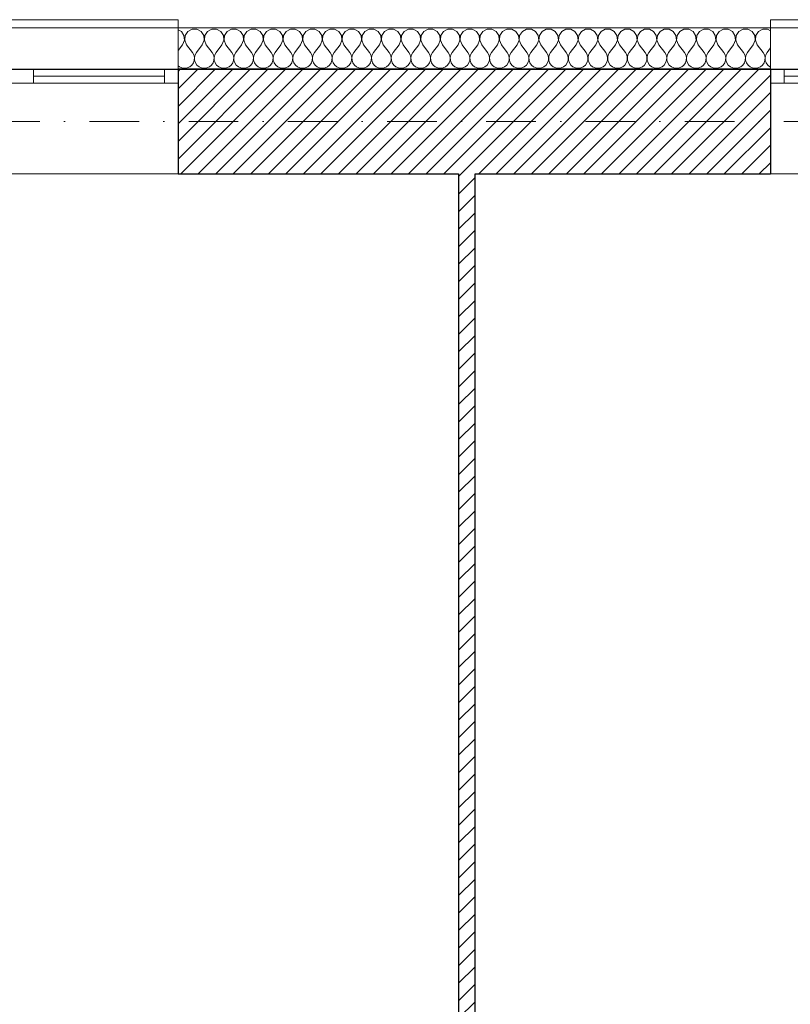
# Model space of a CAD drawing. Header units: millimetres. Extents: x -140780 to 266886, y -104422 to 233759.
# Tile 40 of 104: x 198902 to 201699, y 118132 to 121706. Entities that reach past the tile are written whole.
import ezdxf

# ---------------------------------------------------------------- set-up
doc = ezdxf.new("R2010")
doc.units = ezdxf.units.MM
doc.header["$MEASUREMENT"] = 0
doc.linetypes.add('Kropki i Kreski', pattern=[360, 180, -90, 0, -90])
for name, color, linetype in [('Konstrukcja - Siatki mod', 7, 'Continuous'), ('KR_INW', 7, 'Continuous'), ('NAPIS_SODON', 7, 'Continuous')]:
    doc.layers.add(name, color=color, linetype=linetype)
doc.layers.add('Konstrukcja - Siatki mod_Nr_pióra__48', color=7, linetype='Continuous', lineweight=15, true_color=0xa80f02)
doc.layers.add('KR_INW_Nr_pióra__102', color=7, linetype='Continuous', lineweight=5, true_color=0xcccccc)
for name, color, linetype, lineweight in [('KR_INW_Nr_pióra__101', 252, 'Continuous', 5), ('KR_INW_Nr_pióra__27', 7, 'Continuous', 25), ('KR_INW_Nr_pióra__47', 7, 'Continuous', 15), ('NAPIS_SODON_Nr_pióra__1', 7, 'Continuous', 13), ('Okna ArchiCADa_Nr_pióra__1', 7, 'Continuous', 13)]:
    doc.layers.add(name, color=color, linetype=linetype, lineweight=lineweight)
pattern_1 = [(45, (0, 0), (-31.819804, 31.819804), [])]

# ---------------------------------------------------------------- blocks, each defined once
blk = doc.blocks.new('Strop_1', base_point=(179225, 121523.3))
at = {"layer": 'NAPIS_SODON_Nr_pióra__1', "linetype": 'Continuous', "flags": 128}
blk.add_lwpolyline([(179225, 121523.3), (179225.9, 107003.8), (250898.3, 107008.3), (250897.4, 121527.8)], close=True, dxfattribs=at)
blk = doc.blocks.new('*X108')
at = {"layer": 'KR_INW_Nr_pióra__102', "linetype": 'Continuous'}
for p, q in [((199488.3, 121662.7), (199476.6, 121669)), ((199497.9, 121648.2), (199488.3, 121662.7)), ((199499.6, 121630.9), (199497.9, 121648.2)), ((199502.1, 121648.2), (199500.4, 121630.9)), ((199511.7, 121662.7), (199502.1, 121648.2)), ((199527, 121670.9), (199511.7, 121662.7)), ((199544.4, 121670.9), (199527, 121670.9)), ((199559.7, 121662.7), (199544.4, 121670.9)), ((199569.4, 121648.2), (199559.7, 121662.7)), ((199571, 121630.9), (199569.4, 121648.2)), ((199573.5, 121648.2), (199571.8, 121630.9)), ((199583.1, 121662.7), (199573.5, 121648.2)), ((199598.4, 121670.9), (199583.1, 121662.7)), ((199615.8, 121670.9), (199598.4, 121670.9)), ((199631.2, 121662.7), (199615.8, 121670.9)), ((199640.8, 121648.2), (199631.2, 121662.7)), ((199642.4, 121630.9), (199640.8, 121648.2)), ((199644.9, 121648.2), (199643.3, 121630.9)), ((199654.5, 121662.7), (199644.9, 121648.2)), ((199669.9, 121670.9), (199654.5, 121662.7)), ((199687.3, 121670.9), (199669.9, 121670.9)), ((199702.6, 121662.7), (199687.3, 121670.9)), ((199712.2, 121648.2), (199702.6, 121662.7)), ((199713.9, 121630.9), (199712.2, 121648.2)), ((199716.3, 121648.2), (199714.7, 121630.9)), ((199726, 121662.7), (199716.3, 121648.2)), ((199741.3, 121670.9), (199726, 121662.7)), ((199758.7, 121670.9), (199741.3, 121670.9)), ((199774, 121662.7), (199758.7, 121670.9)), ((199783.7, 121648.2), (199774, 121662.7)), ((199785.3, 121630.9), (199783.7, 121648.2)), ((199787.8, 121648.2), (199786.1, 121630.9)), ((199797.4, 121662.7), (199787.8, 121648.2)), ((199812.7, 121670.9), (199797.4, 121662.7)), ((199830.1, 121670.9), (199812.7, 121670.9)), ((199845.5, 121662.7), (199830.1, 121670.9)), ((199855.1, 121648.2), (199845.5, 121662.7)), ((199856.7, 121630.9), (199855.1, 121648.2)), ((199859.2, 121648.2), (199857.6, 121630.9)), ((199868.8, 121662.7), (199859.2, 121648.2)), ((199884.2, 121670.9), (199868.8, 121662.7)), ((199901.6, 121670.9), (199884.2, 121670.9)), ((199916.9, 121662.7), (199901.6, 121670.9)), ((199926.5, 121648.2), (199916.9, 121662.7)), ((199928.2, 121630.9), (199926.5, 121648.2)), ((199930.6, 121648.2), (199929, 121630.9)), ((199940.3, 121662.7), (199930.6, 121648.2)), ((199955.6, 121670.9), (199940.3, 121662.7)), ((199973, 121670.9), (199955.6, 121670.9)), ((199988.3, 121662.7), (199973, 121670.9)), ((199997.9, 121648.2), (199988.3, 121662.7)), ((199999.6, 121630.9), (199997.9, 121648.2)), ((200002.1, 121648.2), (200000.4, 121630.9)), ((200011.7, 121662.7), (200002.1, 121648.2)), ((200027, 121670.9), (200011.7, 121662.7)), ((200044.4, 121670.9), (200027, 121670.9)), ((200059.7, 121662.7), (200044.4, 121670.9)), ((200069.4, 121648.2), (200059.7, 121662.7)), ((200071, 121630.9), (200069.4, 121648.2)), ((200073.5, 121648.2), (200071.8, 121630.9)), ((200083.1, 121662.7), (200073.5, 121648.2)), ((200098.4, 121670.9), (200083.1, 121662.7)), ((200115.8, 121670.9), (200098.4, 121670.9)), ((200131.2, 121662.7), (200115.8, 121670.9)), ((200140.8, 121648.2), (200131.2, 121662.7)), ((200142.4, 121630.9), (200140.8, 121648.2)), ((200144.9, 121648.2), (200143.3, 121630.9)), ((200154.5, 121662.7), (200144.9, 121648.2)), ((200169.9, 121670.9), (200154.5, 121662.7)), ((200187.3, 121670.9), (200169.9, 121670.9)), ((200202.6, 121662.7), (200187.3, 121670.9)), ((200212.2, 121648.2), (200202.6, 121662.7)), ((200213.9, 121630.9), (200212.2, 121648.2)), ((200216.3, 121648.2), (200214.7, 121630.9)), ((200226, 121662.7), (200216.3, 121648.2)), ((200241.3, 121670.9), (200226, 121662.7)), ((200258.7, 121670.9), (200241.3, 121670.9)), ((200274, 121662.7), (200258.7, 121670.9)), ((200283.7, 121648.2), (200274, 121662.7)), ((200285.3, 121630.9), (200283.7, 121648.2)), ((200287.8, 121648.2), (200286.1, 121630.9)), ((200297.4, 121662.7), (200287.8, 121648.2)), ((200312.7, 121670.9), (200297.4, 121662.7)), ((200330.1, 121670.9), (200312.7, 121670.9)), ((200345.5, 121662.7), (200330.1, 121670.9)), ((200355.1, 121648.2), (200345.5, 121662.7)), ((200356.7, 121630.9), (200355.1, 121648.2)), ((200359.2, 121648.2), (200357.6, 121630.9)), ((200368.8, 121662.7), (200359.2, 121648.2)), ((200384.2, 121670.9), (200368.8, 121662.7)), ((200401.6, 121670.9), (200384.2, 121670.9)), ((200416.9, 121662.7), (200401.6, 121670.9)), ((200426.5, 121648.2), (200416.9, 121662.7)), ((200428.2, 121630.9), (200426.5, 121648.2)), ((200430.6, 121648.2), (200429, 121630.9)), ((200440.3, 121662.7), (200430.6, 121648.2)), ((200455.6, 121670.9), (200440.3, 121662.7)), ((200473, 121670.9), (200455.6, 121670.9)), ((200488.3, 121662.7), (200473, 121670.9)), ((200497.9, 121648.2), (200488.3, 121662.7)), ((200499.6, 121630.9), (200497.9, 121648.2)), ((200502.1, 121648.2), (200500.4, 121630.9)), ((200511.7, 121662.7), (200502.1, 121648.2)), ((200527, 121670.9), (200511.7, 121662.7)), ((200544.4, 121670.9), (200527, 121670.9)), ((200559.7, 121662.7), (200544.4, 121670.9)), ((200569.4, 121648.2), (200559.7, 121662.7)), ((200571, 121630.9), (200569.4, 121648.2)), ((200573.5, 121648.2), (200571.8, 121630.9)), ((200583.1, 121662.7), (200573.5, 121648.2)), ((200598.4, 121670.9), (200583.1, 121662.7)), ((200615.8, 121670.9), (200598.4, 121670.9)), ((200631.2, 121662.7), (200615.8, 121670.9)), ((200640.8, 121648.2), (200631.2, 121662.7)), ((200642.4, 121630.9), (200640.8, 121648.2)), ((200644.9, 121648.2), (200643.3, 121630.9)), ((200654.5, 121662.7), (200644.9, 121648.2)), ((200669.9, 121670.9), (200654.5, 121662.7)), ((200687.3, 121670.9), (200669.9, 121670.9)), ((200702.6, 121662.7), (200687.3, 121670.9)), ((200712.2, 121648.2), (200702.6, 121662.7)), ((200713.9, 121630.9), (200712.2, 121648.2)), ((200716.3, 121648.2), (200714.7, 121630.9)), ((200726, 121662.7), (200716.3, 121648.2)), ((200741.3, 121670.9), (200726, 121662.7)), ((200758.7, 121670.9), (200741.3, 121670.9)), ((200774, 121662.7), (200758.7, 121670.9)), ((200783.7, 121648.2), (200774, 121662.7)), ((200785.3, 121630.9), (200783.7, 121648.2)), ((200787.8, 121648.2), (200786.1, 121630.9)), ((200797.4, 121662.7), (200787.8, 121648.2)), ((200812.7, 121670.9), (200797.4, 121662.7)), ((200830.1, 121670.9), (200812.7, 121670.9)), ((200845.5, 121662.7), (200830.1, 121670.9)), ((200855.1, 121648.2), (200845.5, 121662.7)), ((200856.7, 121630.9), (200855.1, 121648.2)), ((200859.2, 121648.2), (200857.6, 121630.9)), ((200868.8, 121662.7), (200859.2, 121648.2)), ((200884.2, 121670.9), (200868.8, 121662.7)), ((200901.6, 121670.9), (200884.2, 121670.9)), ((200916.9, 121662.7), (200901.6, 121670.9)), ((200926.5, 121648.2), (200916.9, 121662.7)), ((200928.2, 121630.9), (200926.5, 121648.2)), ((200930.6, 121648.2), (200929, 121630.9)), ((200940.3, 121662.7), (200930.6, 121648.2)), ((200955.6, 121670.9), (200940.3, 121662.7)), ((200973, 121670.9), (200955.6, 121670.9)), ((200988.3, 121662.7), (200973, 121670.9)), ((200997.9, 121648.2), (200988.3, 121662.7)), ((200999.6, 121630.9), (200997.9, 121648.2)), ((201002.1, 121648.2), (201000.4, 121630.9)), ((201011.7, 121662.7), (201002.1, 121648.2)), ((201027, 121670.9), (201011.7, 121662.7)), ((201044.4, 121670.9), (201027, 121670.9)), ((201059.7, 121662.7), (201044.4, 121670.9)), ((201069.4, 121648.2), (201059.7, 121662.7)), ((201071, 121630.9), (201069.4, 121648.2)), ((201073.5, 121648.2), (201071.8, 121630.9)), ((201083.1, 121662.7), (201073.5, 121648.2)), ((201098.4, 121670.9), (201083.1, 121662.7)), ((201115.8, 121670.9), (201098.4, 121670.9)), ((201131.2, 121662.7), (201115.8, 121670.9)), ((201140.8, 121648.2), (201131.2, 121662.7)), ((201142.4, 121630.9), (201140.8, 121648.2)), ((201144.9, 121648.2), (201143.3, 121630.9)), ((201154.5, 121662.7), (201144.9, 121648.2)), ((201169.9, 121670.9), (201154.5, 121662.7)), ((201187.3, 121670.9), (201169.9, 121670.9)), ((201202.6, 121662.7), (201187.3, 121670.9)), ((201212.2, 121648.2), (201202.6, 121662.7)), ((201213.9, 121630.9), (201212.2, 121648.2)), ((201216.3, 121648.2), (201214.7, 121630.9)), ((201226, 121662.7), (201216.3, 121648.2)), ((201241.3, 121670.9), (201226, 121662.7)), ((201258.7, 121670.9), (201241.3, 121670.9)), ((201274, 121662.7), (201258.7, 121670.9)), ((201283.7, 121648.2), (201274, 121662.7)), ((201285.3, 121630.9), (201283.7, 121648.2)), ((201287.8, 121648.2), (201286.1, 121630.9)), ((201297.4, 121662.7), (201287.8, 121648.2)), ((201312.7, 121670.9), (201297.4, 121662.7)), ((201330.1, 121670.9), (201312.7, 121670.9)), ((201345.5, 121662.7), (201330.1, 121670.9)), ((201355.1, 121648.2), (201345.5, 121662.7)), ((201356.7, 121630.9), (201355.1, 121648.2)), ((201359.2, 121648.2), (201357.6, 121630.9)), ((201368.8, 121662.7), (201359.2, 121648.2)), ((201384.2, 121670.9), (201368.8, 121662.7)), ((201401.6, 121670.9), (201384.2, 121670.9)), ((201416.9, 121662.7), (201401.6, 121670.9)), ((201426.5, 121648.2), (201416.9, 121662.7)), ((201428.2, 121630.9), (201426.5, 121648.2)), ((201430.6, 121648.2), (201429, 121630.9)), ((201440.3, 121662.7), (201430.6, 121648.2)), ((201455.6, 121670.9), (201440.3, 121662.7)), ((201473, 121670.9), (201455.6, 121670.9)), ((201488.3, 121662.7), (201473, 121670.9)), ((201497.9, 121648.2), (201488.3, 121662.7)), ((201499.6, 121630.9), (201497.9, 121648.2)), ((201502.1, 121648.2), (201500.4, 121630.9)), ((201511.7, 121662.7), (201502.1, 121648.2)), ((201527, 121670.9), (201511.7, 121662.7)), ((201544.4, 121670.9), (201527, 121670.9)), ((201559.7, 121662.7), (201544.4, 121670.9)), ((201569.4, 121648.2), (201559.7, 121662.7)), ((201571, 121630.9), (201569.4, 121648.2)), ((201573.5, 121648.2), (201571.8, 121630.9)), ((201583.1, 121662.7), (201573.5, 121648.2)), ((201598.4, 121670.9), (201583.1, 121662.7)), ((201615.8, 121670.9), (201598.4, 121670.9)), ((201626.9, 121665), (201615.8, 121670.9)), ((199492.9, 121614.9), (199476.6, 121593.2)), ((199492.9, 121614.9), (199499.6, 121630.9)), ((199500.4, 121630.9), (199507.1, 121614.9)), ((199507.1, 121614.9), (199528.6, 121586.3)), ((199564.3, 121614.9), (199542.9, 121586.3)), ((199564.3, 121614.9), (199571, 121630.9)), ((199571.8, 121630.9), (199578.6, 121614.9)), ((199578.6, 121614.9), (199600, 121586.3)), ((199635.7, 121614.9), (199614.3, 121586.3)), ((199635.7, 121614.9), (199642.4, 121630.9)), ((199643.3, 121630.9), (199650, 121614.9)), ((199650, 121614.9), (199671.4, 121586.3)), ((199707.1, 121614.9), (199685.7, 121586.3)), ((199707.1, 121614.9), (199713.9, 121630.9)), ((199714.7, 121630.9), (199721.4, 121614.9)), ((199721.4, 121614.9), (199742.9, 121586.3)), ((199778.6, 121614.9), (199757.1, 121586.3)), ((199778.6, 121614.9), (199785.3, 121630.9)), ((199786.1, 121630.9), (199792.9, 121614.9)), ((199792.9, 121614.9), (199814.3, 121586.3)), ((199850, 121614.9), (199828.6, 121586.3)), ((199850, 121614.9), (199856.7, 121630.9)), ((199857.6, 121630.9), (199864.3, 121614.9)), ((199864.3, 121614.9), (199885.7, 121586.3)), ((199921.4, 121614.9), (199900, 121586.3)), ((199921.4, 121614.9), (199928.2, 121630.9)), ((199929, 121630.9), (199935.7, 121614.9)), ((199935.7, 121614.9), (199957.1, 121586.3)), ((199992.9, 121614.9), (199971.4, 121586.3)), ((199992.9, 121614.9), (199999.6, 121630.9)), ((200000.4, 121630.9), (200007.1, 121614.9)), ((200007.1, 121614.9), (200028.6, 121586.3)), ((200064.3, 121614.9), (200042.9, 121586.3)), ((200064.3, 121614.9), (200071, 121630.9)), ((200071.8, 121630.9), (200078.6, 121614.9)), ((200078.6, 121614.9), (200100, 121586.3)), ((200135.7, 121614.9), (200114.3, 121586.3)), ((200135.7, 121614.9), (200142.4, 121630.9)), ((200143.3, 121630.9), (200150, 121614.9)), ((200150, 121614.9), (200171.4, 121586.3)), ((200207.1, 121614.9), (200185.7, 121586.3)), ((200207.1, 121614.9), (200213.9, 121630.9)), ((200214.7, 121630.9), (200221.4, 121614.9)), ((200221.4, 121614.9), (200242.9, 121586.3)), ((200278.6, 121614.9), (200257.1, 121586.3)), ((200278.6, 121614.9), (200285.3, 121630.9)), ((200286.1, 121630.9), (200292.9, 121614.9)), ((200292.9, 121614.9), (200314.3, 121586.3)), ((200350, 121614.9), (200328.6, 121586.3)), ((200350, 121614.9), (200356.7, 121630.9)), ((200357.6, 121630.9), (200364.3, 121614.9)), ((200364.3, 121614.9), (200385.7, 121586.3)), ((200421.4, 121614.9), (200400, 121586.3)), ((200421.4, 121614.9), (200428.2, 121630.9)), ((200429, 121630.9), (200435.7, 121614.9)), ((200435.7, 121614.9), (200457.1, 121586.3)), ((200492.9, 121614.9), (200471.4, 121586.3)), ((200492.9, 121614.9), (200499.6, 121630.9)), ((200500.4, 121630.9), (200507.1, 121614.9)), ((200507.1, 121614.9), (200528.6, 121586.3)), ((200564.3, 121614.9), (200542.9, 121586.3)), ((200564.3, 121614.9), (200571, 121630.9)), ((200571.8, 121630.9), (200578.6, 121614.9)), ((200578.6, 121614.9), (200600, 121586.3)), ((200635.7, 121614.9), (200614.3, 121586.3)), ((200635.7, 121614.9), (200642.4, 121630.9)), ((200643.3, 121630.9), (200650, 121614.9)), ((200650, 121614.9), (200671.4, 121586.3)), ((200707.1, 121614.9), (200685.7, 121586.3)), ((200707.1, 121614.9), (200713.9, 121630.9)), ((200714.7, 121630.9), (200721.4, 121614.9)), ((200721.4, 121614.9), (200742.9, 121586.3)), ((200778.6, 121614.9), (200757.1, 121586.3)), ((200778.6, 121614.9), (200785.3, 121630.9)), ((200786.1, 121630.9), (200792.9, 121614.9)), ((200792.9, 121614.9), (200814.3, 121586.3)), ((200850, 121614.9), (200828.6, 121586.3)), ((200850, 121614.9), (200856.7, 121630.9)), ((200857.6, 121630.9), (200864.3, 121614.9)), ((200864.3, 121614.9), (200885.7, 121586.3)), ((200921.4, 121614.9), (200900, 121586.3)), ((200921.4, 121614.9), (200928.2, 121630.9)), ((200929, 121630.9), (200935.7, 121614.9)), ((200935.7, 121614.9), (200957.1, 121586.3)), ((200992.9, 121614.9), (200971.4, 121586.3)), ((200992.9, 121614.9), (200999.6, 121630.9)), ((201000.4, 121630.9), (201007.1, 121614.9)), ((201007.1, 121614.9), (201028.6, 121586.3)), ((201064.3, 121614.9), (201042.9, 121586.3)), ((201064.3, 121614.9), (201071, 121630.9)), ((201071.8, 121630.9), (201078.6, 121614.9)), ((201078.6, 121614.9), (201100, 121586.3)), ((201135.7, 121614.9), (201114.3, 121586.3)), ((201135.7, 121614.9), (201142.4, 121630.9)), ((201143.3, 121630.9), (201150, 121614.9)), ((201150, 121614.9), (201171.4, 121586.3)), ((201207.1, 121614.9), (201185.7, 121586.3)), ((201207.1, 121614.9), (201213.9, 121630.9)), ((201214.7, 121630.9), (201221.4, 121614.9)), ((201221.4, 121614.9), (201242.9, 121586.3)), ((201278.6, 121614.9), (201257.1, 121586.3)), ((201278.6, 121614.9), (201285.3, 121630.9)), ((201286.1, 121630.9), (201292.9, 121614.9)), ((201292.9, 121614.9), (201314.3, 121586.3)), ((201350, 121614.9), (201328.6, 121586.3)), ((201350, 121614.9), (201356.7, 121630.9)), ((201357.6, 121630.9), (201364.3, 121614.9)), ((201364.3, 121614.9), (201385.7, 121586.3)), ((201421.4, 121614.9), (201400, 121586.3)), ((201421.4, 121614.9), (201428.2, 121630.9)), ((201429, 121630.9), (201435.7, 121614.9)), ((201435.7, 121614.9), (201457.1, 121586.3)), ((201492.9, 121614.9), (201471.4, 121586.3)), ((201492.9, 121614.9), (201499.6, 121630.9)), ((201500.4, 121630.9), (201507.1, 121614.9)), ((201507.1, 121614.9), (201528.6, 121586.3)), ((201564.3, 121614.9), (201542.9, 121586.3)), ((201564.3, 121614.9), (201571, 121630.9)), ((201571.8, 121630.9), (201578.6, 121614.9)), ((201578.6, 121614.9), (201600, 121586.3)), ((201626.9, 121603.1), (201614.3, 121586.3)), ((199533.3, 121577.7), (199528.6, 121586.3)), ((199535.6, 121568.1), (199533.3, 121577.7)), ((199535.1, 121558.2), (199535.6, 121568.1)), ((199538.1, 121577.7), (199535.9, 121568.1)), ((199535.9, 121568.1), (199536.3, 121558.2)), ((199542.9, 121586.3), (199538.1, 121577.7)), ((199604.8, 121577.7), (199600, 121586.3)), ((199607, 121568.1), (199604.8, 121577.7)), ((199606.5, 121558.2), (199607, 121568.1)), ((199609.5, 121577.7), (199607.3, 121568.1)), ((199607.3, 121568.1), (199607.8, 121558.2)), ((199614.3, 121586.3), (199609.5, 121577.7)), ((199676.2, 121577.7), (199671.4, 121586.3)), ((199678.4, 121568.1), (199676.2, 121577.7)), ((199677.9, 121558.2), (199678.4, 121568.1)), ((199680.9, 121577.7), (199678.7, 121568.1)), ((199678.7, 121568.1), (199679.2, 121558.2)), ((199685.7, 121586.3), (199680.9, 121577.7)), ((199747.6, 121577.7), (199742.9, 121586.3)), ((199749.9, 121568.1), (199747.6, 121577.7)), ((199749.4, 121558.2), (199749.9, 121568.1)), ((199752.4, 121577.7), (199750.1, 121568.1)), ((199750.1, 121568.1), (199750.6, 121558.2)), ((199757.1, 121586.3), (199752.4, 121577.7)), ((199819.1, 121577.7), (199814.3, 121586.3)), ((199821.3, 121568.1), (199819.1, 121577.7)), ((199820.8, 121558.2), (199821.3, 121568.1)), ((199823.8, 121577.7), (199821.6, 121568.1)), ((199821.6, 121568.1), (199822.1, 121558.2)), ((199828.6, 121586.3), (199823.8, 121577.7)), ((199890.5, 121577.7), (199885.7, 121586.3)), ((199892.7, 121568.1), (199890.5, 121577.7)), ((199892.2, 121558.2), (199892.7, 121568.1)), ((199895.2, 121577.7), (199893, 121568.1)), ((199893, 121568.1), (199893.5, 121558.2)), ((199900, 121586.3), (199895.2, 121577.7)), ((199961.9, 121577.7), (199957.1, 121586.3)), ((199964.1, 121568.1), (199961.9, 121577.7)), ((199963.7, 121558.2), (199964.1, 121568.1)), ((199966.7, 121577.7), (199964.4, 121568.1)), ((199964.4, 121568.1), (199964.9, 121558.2)), ((199971.4, 121586.3), (199966.7, 121577.7)), ((200033.3, 121577.7), (200028.6, 121586.3)), ((200035.6, 121568.1), (200033.3, 121577.7)), ((200035.1, 121558.2), (200035.6, 121568.1)), ((200038.1, 121577.7), (200035.9, 121568.1)), ((200035.9, 121568.1), (200036.3, 121558.2)), ((200042.9, 121586.3), (200038.1, 121577.7)), ((200104.8, 121577.7), (200100, 121586.3)), ((200107, 121568.1), (200104.8, 121577.7)), ((200106.5, 121558.2), (200107, 121568.1)), ((200109.5, 121577.7), (200107.3, 121568.1)), ((200107.3, 121568.1), (200107.8, 121558.2)), ((200114.3, 121586.3), (200109.5, 121577.7)), ((200176.2, 121577.7), (200171.4, 121586.3)), ((200178.4, 121568.1), (200176.2, 121577.7)), ((200177.9, 121558.2), (200178.4, 121568.1)), ((200180.9, 121577.7), (200178.7, 121568.1)), ((200178.7, 121568.1), (200179.2, 121558.2)), ((200185.7, 121586.3), (200180.9, 121577.7)), ((200247.6, 121577.7), (200242.9, 121586.3)), ((200249.9, 121568.1), (200247.6, 121577.7)), ((200249.4, 121558.2), (200249.9, 121568.1)), ((200252.4, 121577.7), (200250.1, 121568.1)), ((200250.1, 121568.1), (200250.6, 121558.2)), ((200257.1, 121586.3), (200252.4, 121577.7)), ((200319.1, 121577.7), (200314.3, 121586.3)), ((200321.3, 121568.1), (200319.1, 121577.7)), ((200320.8, 121558.2), (200321.3, 121568.1)), ((200323.8, 121577.7), (200321.6, 121568.1)), ((200321.6, 121568.1), (200322.1, 121558.2)), ((200328.6, 121586.3), (200323.8, 121577.7)), ((200390.5, 121577.7), (200385.7, 121586.3)), ((200392.7, 121568.1), (200390.5, 121577.7)), ((200392.2, 121558.2), (200392.7, 121568.1)), ((200395.2, 121577.7), (200393, 121568.1)), ((200393, 121568.1), (200393.5, 121558.2)), ((200400, 121586.3), (200395.2, 121577.7)), ((200461.9, 121577.7), (200457.1, 121586.3)), ((200464.1, 121568.1), (200461.9, 121577.7)), ((200463.7, 121558.2), (200464.1, 121568.1)), ((200466.7, 121577.7), (200464.4, 121568.1)), ((200464.4, 121568.1), (200464.9, 121558.2)), ((200471.4, 121586.3), (200466.7, 121577.7)), ((200533.3, 121577.7), (200528.6, 121586.3)), ((200535.6, 121568.1), (200533.3, 121577.7)), ((200535.1, 121558.2), (200535.6, 121568.1)), ((200538.1, 121577.7), (200535.9, 121568.1)), ((200535.9, 121568.1), (200536.3, 121558.2)), ((200542.9, 121586.3), (200538.1, 121577.7)), ((200604.8, 121577.7), (200600, 121586.3)), ((200607, 121568.1), (200604.8, 121577.7)), ((200606.5, 121558.2), (200607, 121568.1)), ((200609.5, 121577.7), (200607.3, 121568.1)), ((200607.3, 121568.1), (200607.8, 121558.2)), ((200614.3, 121586.3), (200609.5, 121577.7)), ((200676.2, 121577.7), (200671.4, 121586.3)), ((200678.4, 121568.1), (200676.2, 121577.7)), ((200677.9, 121558.2), (200678.4, 121568.1)), ((200680.9, 121577.7), (200678.7, 121568.1)), ((200678.7, 121568.1), (200679.2, 121558.2)), ((200685.7, 121586.3), (200680.9, 121577.7)), ((200747.6, 121577.7), (200742.9, 121586.3)), ((200749.9, 121568.1), (200747.6, 121577.7)), ((200749.4, 121558.2), (200749.9, 121568.1)), ((200752.4, 121577.7), (200750.1, 121568.1)), ((200750.1, 121568.1), (200750.6, 121558.2)), ((200757.1, 121586.3), (200752.4, 121577.7)), ((200819.1, 121577.7), (200814.3, 121586.3)), ((200821.3, 121568.1), (200819.1, 121577.7)), ((200820.8, 121558.2), (200821.3, 121568.1)), ((200823.8, 121577.7), (200821.6, 121568.1)), ((200821.6, 121568.1), (200822.1, 121558.2)), ((200828.6, 121586.3), (200823.8, 121577.7)), ((200890.5, 121577.7), (200885.7, 121586.3)), ((200892.7, 121568.1), (200890.5, 121577.7)), ((200892.2, 121558.2), (200892.7, 121568.1)), ((200895.2, 121577.7), (200893, 121568.1)), ((200893, 121568.1), (200893.5, 121558.2)), ((200900, 121586.3), (200895.2, 121577.7)), ((200961.9, 121577.7), (200957.1, 121586.3)), ((200964.1, 121568.1), (200961.9, 121577.7)), ((200963.7, 121558.2), (200964.1, 121568.1)), ((200966.7, 121577.7), (200964.4, 121568.1)), ((200964.4, 121568.1), (200964.9, 121558.2)), ((200971.4, 121586.3), (200966.7, 121577.7)), ((201033.3, 121577.7), (201028.6, 121586.3)), ((201035.6, 121568.1), (201033.3, 121577.7)), ((201035.1, 121558.2), (201035.6, 121568.1)), ((201038.1, 121577.7), (201035.9, 121568.1)), ((201035.9, 121568.1), (201036.3, 121558.2)), ((201042.9, 121586.3), (201038.1, 121577.7)), ((201104.8, 121577.7), (201100, 121586.3)), ((201107, 121568.1), (201104.8, 121577.7)), ((201106.5, 121558.2), (201107, 121568.1)), ((201109.5, 121577.7), (201107.3, 121568.1)), ((201107.3, 121568.1), (201107.8, 121558.2)), ((201114.3, 121586.3), (201109.5, 121577.7)), ((201176.2, 121577.7), (201171.4, 121586.3)), ((201178.4, 121568.1), (201176.2, 121577.7)), ((201177.9, 121558.2), (201178.4, 121568.1)), ((201180.9, 121577.7), (201178.7, 121568.1)), ((201178.7, 121568.1), (201179.2, 121558.2)), ((201185.7, 121586.3), (201180.9, 121577.7)), ((201247.6, 121577.7), (201242.9, 121586.3)), ((201249.9, 121568.1), (201247.6, 121577.7)), ((201249.4, 121558.2), (201249.9, 121568.1)), ((201252.4, 121577.7), (201250.1, 121568.1)), ((201250.1, 121568.1), (201250.6, 121558.2)), ((201257.1, 121586.3), (201252.4, 121577.7)), ((201319.1, 121577.7), (201314.3, 121586.3)), ((201321.3, 121568.1), (201319.1, 121577.7)), ((201320.8, 121558.2), (201321.3, 121568.1)), ((201323.8, 121577.7), (201321.6, 121568.1)), ((201321.6, 121568.1), (201322.1, 121558.2)), ((201328.6, 121586.3), (201323.8, 121577.7)), ((201390.5, 121577.7), (201385.7, 121586.3)), ((201392.7, 121568.1), (201390.5, 121577.7)), ((201392.2, 121558.2), (201392.7, 121568.1)), ((201395.2, 121577.7), (201393, 121568.1)), ((201393, 121568.1), (201393.5, 121558.2)), ((201400, 121586.3), (201395.2, 121577.7)), ((201461.9, 121577.7), (201457.1, 121586.3)), ((201464.1, 121568.1), (201461.9, 121577.7)), ((201463.7, 121558.2), (201464.1, 121568.1)), ((201466.7, 121577.7), (201464.4, 121568.1)), ((201464.4, 121568.1), (201464.9, 121558.2)), ((201471.4, 121586.3), (201466.7, 121577.7)), ((201533.3, 121577.7), (201528.6, 121586.3)), ((201535.6, 121568.1), (201533.3, 121577.7)), ((201535.1, 121558.2), (201535.6, 121568.1)), ((201538.1, 121577.7), (201535.9, 121568.1)), ((201535.9, 121568.1), (201536.3, 121558.2)), ((201542.9, 121586.3), (201538.1, 121577.7)), ((201604.8, 121577.7), (201600, 121586.3)), ((201607, 121568.1), (201604.8, 121577.7)), ((201606.5, 121558.2), (201607, 121568.1)), ((201609.5, 121577.7), (201607.3, 121568.1)), ((201607.3, 121568.1), (201607.8, 121558.2)), ((201614.3, 121586.3), (201609.5, 121577.7)), ((199476.6, 121538.4), (199481.2, 121534.5)), ((199481.2, 121534.5), (199490.2, 121530.5)), ((199509.8, 121530.5), (199518.8, 121534.5)), ((199518.8, 121534.5), (199526.4, 121540.8)), ((199526.4, 121540.8), (199531.9, 121548.9)), ((199531.9, 121548.9), (199535.1, 121558.2)), ((199536.3, 121558.2), (199539.5, 121548.9)), ((199539.5, 121548.9), (199545.1, 121540.8)), ((199545.1, 121540.8), (199552.7, 121534.5)), ((199552.7, 121534.5), (199561.7, 121530.5)), ((199581.2, 121530.5), (199590.2, 121534.5)), ((199590.2, 121534.5), (199597.8, 121540.8)), ((199597.8, 121540.8), (199603.4, 121548.9)), ((199603.4, 121548.9), (199606.5, 121558.2)), ((199607.8, 121558.2), (199610.9, 121548.9)), ((199610.9, 121548.9), (199616.5, 121540.8)), ((199616.5, 121540.8), (199624.1, 121534.5)), ((199624.1, 121534.5), (199633.1, 121530.5)), ((199652.6, 121530.5), (199661.6, 121534.5)), ((199661.6, 121534.5), (199669.2, 121540.8)), ((199669.2, 121540.8), (199674.8, 121548.9)), ((199674.8, 121548.9), (199677.9, 121558.2)), ((199679.2, 121558.2), (199682.3, 121548.9)), ((199682.3, 121548.9), (199687.9, 121540.8)), ((199687.9, 121540.8), (199695.5, 121534.5)), ((199695.5, 121534.5), (199704.5, 121530.5)), ((199724, 121530.5), (199733.1, 121534.5)), ((199733.1, 121534.5), (199740.6, 121540.8)), ((199740.6, 121540.8), (199746.2, 121548.9)), ((199746.2, 121548.9), (199749.4, 121558.2)), ((199750.6, 121558.2), (199753.8, 121548.9)), ((199753.8, 121548.9), (199759.4, 121540.8)), ((199759.4, 121540.8), (199766.9, 121534.5)), ((199766.9, 121534.5), (199776, 121530.5)), ((199795.5, 121530.5), (199804.5, 121534.5)), ((199804.5, 121534.5), (199812.1, 121540.8)), ((199812.1, 121540.8), (199817.7, 121548.9)), ((199817.7, 121548.9), (199820.8, 121558.2)), ((199822.1, 121558.2), (199825.2, 121548.9)), ((199825.2, 121548.9), (199830.8, 121540.8)), ((199830.8, 121540.8), (199838.4, 121534.5)), ((199838.4, 121534.5), (199847.4, 121530.5)), ((199866.9, 121530.5), (199875.9, 121534.5)), ((199875.9, 121534.5), (199883.5, 121540.8)), ((199883.5, 121540.8), (199889.1, 121548.9)), ((199889.1, 121548.9), (199892.2, 121558.2)), ((199893.5, 121558.2), (199896.6, 121548.9)), ((199896.6, 121548.9), (199902.2, 121540.8)), ((199902.2, 121540.8), (199909.8, 121534.5)), ((199909.8, 121534.5), (199918.8, 121530.5)), ((199938.3, 121530.5), (199947.3, 121534.5)), ((199947.3, 121534.5), (199954.9, 121540.8)), ((199954.9, 121540.8), (199960.5, 121548.9)), ((199960.5, 121548.9), (199963.7, 121558.2)), ((199964.9, 121558.2), (199968.1, 121548.9)), ((199968.1, 121548.9), (199973.6, 121540.8)), ((199973.6, 121540.8), (199981.2, 121534.5)), ((199981.2, 121534.5), (199990.2, 121530.5)), ((200009.8, 121530.5), (200018.8, 121534.5)), ((200018.8, 121534.5), (200026.4, 121540.8)), ((200026.4, 121540.8), (200031.9, 121548.9)), ((200031.9, 121548.9), (200035.1, 121558.2)), ((200036.3, 121558.2), (200039.5, 121548.9)), ((200039.5, 121548.9), (200045.1, 121540.8)), ((200045.1, 121540.8), (200052.7, 121534.5)), ((200052.7, 121534.5), (200061.7, 121530.5)), ((200081.2, 121530.5), (200090.2, 121534.5)), ((200090.2, 121534.5), (200097.8, 121540.8)), ((200097.8, 121540.8), (200103.4, 121548.9)), ((200103.4, 121548.9), (200106.5, 121558.2)), ((200107.8, 121558.2), (200110.9, 121548.9)), ((200110.9, 121548.9), (200116.5, 121540.8)), ((200116.5, 121540.8), (200124.1, 121534.5)), ((200124.1, 121534.5), (200133.1, 121530.5)), ((200152.6, 121530.5), (200161.6, 121534.5)), ((200161.6, 121534.5), (200169.2, 121540.8)), ((200169.2, 121540.8), (200174.8, 121548.9)), ((200174.8, 121548.9), (200177.9, 121558.2)), ((200179.2, 121558.2), (200182.3, 121548.9)), ((200182.3, 121548.9), (200187.9, 121540.8)), ((200187.9, 121540.8), (200195.5, 121534.5)), ((200195.5, 121534.5), (200204.5, 121530.5)), ((200224, 121530.5), (200233.1, 121534.5)), ((200233.1, 121534.5), (200240.6, 121540.8)), ((200240.6, 121540.8), (200246.2, 121548.9)), ((200246.2, 121548.9), (200249.4, 121558.2)), ((200250.6, 121558.2), (200253.8, 121548.9)), ((200253.8, 121548.9), (200259.4, 121540.8)), ((200259.4, 121540.8), (200266.9, 121534.5)), ((200266.9, 121534.5), (200276, 121530.5)), ((200295.5, 121530.5), (200304.5, 121534.5)), ((200304.5, 121534.5), (200312.1, 121540.8)), ((200312.1, 121540.8), (200317.7, 121548.9)), ((200317.7, 121548.9), (200320.8, 121558.2)), ((200322.1, 121558.2), (200325.2, 121548.9)), ((200325.2, 121548.9), (200330.8, 121540.8)), ((200330.8, 121540.8), (200338.4, 121534.5)), ((200338.4, 121534.5), (200347.4, 121530.5)), ((200366.9, 121530.5), (200375.9, 121534.5)), ((200375.9, 121534.5), (200383.5, 121540.8)), ((200383.5, 121540.8), (200389.1, 121548.9)), ((200389.1, 121548.9), (200392.2, 121558.2)), ((200393.5, 121558.2), (200396.6, 121548.9)), ((200396.6, 121548.9), (200402.2, 121540.8)), ((200402.2, 121540.8), (200409.8, 121534.5)), ((200409.8, 121534.5), (200418.8, 121530.5)), ((200438.3, 121530.5), (200447.3, 121534.5)), ((200447.3, 121534.5), (200454.9, 121540.8)), ((200454.9, 121540.8), (200460.5, 121548.9)), ((200460.5, 121548.9), (200463.7, 121558.2)), ((200464.9, 121558.2), (200468.1, 121548.9)), ((200468.1, 121548.9), (200473.6, 121540.8)), ((200473.6, 121540.8), (200481.2, 121534.5)), ((200481.2, 121534.5), (200490.2, 121530.5)), ((200509.8, 121530.5), (200518.8, 121534.5)), ((200518.8, 121534.5), (200526.4, 121540.8)), ((200526.4, 121540.8), (200531.9, 121548.9)), ((200531.9, 121548.9), (200535.1, 121558.2)), ((200536.3, 121558.2), (200539.5, 121548.9)), ((200539.5, 121548.9), (200545.1, 121540.8)), ((200545.1, 121540.8), (200552.7, 121534.5)), ((200552.7, 121534.5), (200561.7, 121530.5)), ((200581.2, 121530.5), (200590.2, 121534.5)), ((200590.2, 121534.5), (200597.8, 121540.8)), ((200597.8, 121540.8), (200603.4, 121548.9)), ((200603.4, 121548.9), (200606.5, 121558.2)), ((200607.8, 121558.2), (200610.9, 121548.9)), ((200610.9, 121548.9), (200616.5, 121540.8)), ((200616.5, 121540.8), (200624.1, 121534.5)), ((200624.1, 121534.5), (200633.1, 121530.5)), ((200652.6, 121530.5), (200661.6, 121534.5)), ((200661.6, 121534.5), (200669.2, 121540.8)), ((200669.2, 121540.8), (200674.8, 121548.9)), ((200674.8, 121548.9), (200677.9, 121558.2)), ((200679.2, 121558.2), (200682.3, 121548.9)), ((200682.3, 121548.9), (200687.9, 121540.8)), ((200687.9, 121540.8), (200695.5, 121534.5)), ((200695.5, 121534.5), (200704.5, 121530.5)), ((200724, 121530.5), (200733.1, 121534.5)), ((200733.1, 121534.5), (200740.6, 121540.8)), ((200740.6, 121540.8), (200746.2, 121548.9)), ((200746.2, 121548.9), (200749.4, 121558.2)), ((200750.6, 121558.2), (200753.8, 121548.9)), ((200753.8, 121548.9), (200759.4, 121540.8)), ((200759.4, 121540.8), (200766.9, 121534.5)), ((200766.9, 121534.5), (200776, 121530.5)), ((200795.5, 121530.5), (200804.5, 121534.5)), ((200804.5, 121534.5), (200812.1, 121540.8)), ((200812.1, 121540.8), (200817.7, 121548.9)), ((200817.7, 121548.9), (200820.8, 121558.2)), ((200822.1, 121558.2), (200825.2, 121548.9)), ((200825.2, 121548.9), (200830.8, 121540.8)), ((200830.8, 121540.8), (200838.4, 121534.5)), ((200838.4, 121534.5), (200847.4, 121530.5)), ((200866.9, 121530.5), (200875.9, 121534.5)), ((200875.9, 121534.5), (200883.5, 121540.8)), ((200883.5, 121540.8), (200889.1, 121548.9)), ((200889.1, 121548.9), (200892.2, 121558.2)), ((200893.5, 121558.2), (200896.6, 121548.9)), ((200896.6, 121548.9), (200902.2, 121540.8)), ((200902.2, 121540.8), (200909.8, 121534.5)), ((200909.8, 121534.5), (200918.8, 121530.5)), ((200938.3, 121530.5), (200947.3, 121534.5)), ((200947.3, 121534.5), (200954.9, 121540.8)), ((200954.9, 121540.8), (200960.5, 121548.9)), ((200960.5, 121548.9), (200963.7, 121558.2)), ((200964.9, 121558.2), (200968.1, 121548.9)), ((200968.1, 121548.9), (200973.6, 121540.8)), ((200973.6, 121540.8), (200981.2, 121534.5)), ((200981.2, 121534.5), (200990.2, 121530.5)), ((201009.8, 121530.5), (201018.8, 121534.5)), ((201018.8, 121534.5), (201026.4, 121540.8)), ((201026.4, 121540.8), (201031.9, 121548.9)), ((201031.9, 121548.9), (201035.1, 121558.2)), ((201036.3, 121558.2), (201039.5, 121548.9)), ((201039.5, 121548.9), (201045.1, 121540.8)), ((201045.1, 121540.8), (201052.7, 121534.5)), ((201052.7, 121534.5), (201061.7, 121530.5)), ((201081.2, 121530.5), (201090.2, 121534.5)), ((201090.2, 121534.5), (201097.8, 121540.8)), ((201097.8, 121540.8), (201103.4, 121548.9)), ((201103.4, 121548.9), (201106.5, 121558.2)), ((201107.8, 121558.2), (201110.9, 121548.9)), ((201110.9, 121548.9), (201116.5, 121540.8)), ((201116.5, 121540.8), (201124.1, 121534.5)), ((201124.1, 121534.5), (201133.1, 121530.5)), ((201152.6, 121530.5), (201161.6, 121534.5)), ((201161.6, 121534.5), (201169.2, 121540.8)), ((201169.2, 121540.8), (201174.8, 121548.9)), ((201174.8, 121548.9), (201177.9, 121558.2)), ((201179.2, 121558.2), (201182.3, 121548.9)), ((201182.3, 121548.9), (201187.9, 121540.8)), ((201187.9, 121540.8), (201195.5, 121534.5)), ((201195.5, 121534.5), (201204.5, 121530.5)), ((201224, 121530.5), (201233.1, 121534.5)), ((201233.1, 121534.5), (201240.6, 121540.8)), ((201240.6, 121540.8), (201246.2, 121548.9)), ((201246.2, 121548.9), (201249.4, 121558.2)), ((201250.6, 121558.2), (201253.8, 121548.9)), ((201253.8, 121548.9), (201259.4, 121540.8)), ((201259.4, 121540.8), (201266.9, 121534.5)), ((201266.9, 121534.5), (201276, 121530.5)), ((201295.5, 121530.5), (201304.5, 121534.5)), ((201304.5, 121534.5), (201312.1, 121540.8)), ((201312.1, 121540.8), (201317.7, 121548.9)), ((201317.7, 121548.9), (201320.8, 121558.2)), ((201322.1, 121558.2), (201325.2, 121548.9)), ((201325.2, 121548.9), (201330.8, 121540.8)), ((201330.8, 121540.8), (201338.4, 121534.5)), ((201338.4, 121534.5), (201347.4, 121530.5)), ((201366.9, 121530.5), (201375.9, 121534.5)), ((201375.9, 121534.5), (201383.5, 121540.8)), ((201383.5, 121540.8), (201389.1, 121548.9)), ((201389.1, 121548.9), (201392.2, 121558.2)), ((201393.5, 121558.2), (201396.6, 121548.9)), ((201396.6, 121548.9), (201402.2, 121540.8)), ((201402.2, 121540.8), (201409.8, 121534.5)), ((201409.8, 121534.5), (201418.8, 121530.5)), ((201438.3, 121530.5), (201447.3, 121534.5)), ((201447.3, 121534.5), (201454.9, 121540.8)), ((201454.9, 121540.8), (201460.5, 121548.9)), ((201460.5, 121548.9), (201463.7, 121558.2)), ((201464.9, 121558.2), (201468.1, 121548.9)), ((201468.1, 121548.9), (201473.6, 121540.8)), ((201473.6, 121540.8), (201481.2, 121534.5)), ((201481.2, 121534.5), (201490.2, 121530.5)), ((201509.8, 121530.5), (201518.8, 121534.5)), ((201518.8, 121534.5), (201526.4, 121540.8)), ((201526.4, 121540.8), (201531.9, 121548.9)), ((201531.9, 121548.9), (201535.1, 121558.2)), ((201536.3, 121558.2), (201539.5, 121548.9)), ((201539.5, 121548.9), (201545.1, 121540.8)), ((201545.1, 121540.8), (201552.7, 121534.5)), ((201552.7, 121534.5), (201561.7, 121530.5)), ((201581.2, 121530.5), (201590.2, 121534.5)), ((201590.2, 121534.5), (201597.8, 121540.8)), ((201597.8, 121540.8), (201603.4, 121548.9)), ((201603.4, 121548.9), (201606.5, 121558.2)), ((201607.8, 121558.2), (201610.9, 121548.9)), ((201610.9, 121548.9), (201616.5, 121540.8)), ((201616.5, 121540.8), (201624.1, 121534.5)), ((201624.1, 121534.5), (201626.9, 121533.3)), ((199490.2, 121530.5), (199500, 121529.2)), ((199500, 121529.2), (199509.8, 121530.5)), ((199561.7, 121530.5), (199571.4, 121529.2)), ((199571.4, 121529.2), (199581.2, 121530.5)), ((199633.1, 121530.5), (199642.9, 121529.2)), ((199642.9, 121529.2), (199652.6, 121530.5)), ((199704.5, 121530.5), (199714.3, 121529.2)), ((199714.3, 121529.2), (199724, 121530.5)), ((199776, 121530.5), (199785.7, 121529.2)), ((199785.7, 121529.2), (199795.5, 121530.5)), ((199847.4, 121530.5), (199857.1, 121529.2)), ((199857.1, 121529.2), (199866.9, 121530.5)), ((199918.8, 121530.5), (199928.6, 121529.2)), ((199928.6, 121529.2), (199938.3, 121530.5)), ((199990.2, 121530.5), (200000, 121529.2)), ((200000, 121529.2), (200009.8, 121530.5)), ((200061.7, 121530.5), (200071.4, 121529.2)), ((200071.4, 121529.2), (200081.2, 121530.5)), ((200133.1, 121530.5), (200142.9, 121529.2)), ((200142.9, 121529.2), (200152.6, 121530.5)), ((200204.5, 121530.5), (200214.3, 121529.2)), ((200214.3, 121529.2), (200224, 121530.5)), ((200276, 121530.5), (200285.7, 121529.2)), ((200285.7, 121529.2), (200295.5, 121530.5)), ((200347.4, 121530.5), (200357.1, 121529.2)), ((200357.1, 121529.2), (200366.9, 121530.5)), ((200418.8, 121530.5), (200428.6, 121529.2)), ((200428.6, 121529.2), (200438.3, 121530.5)), ((200490.2, 121530.5), (200500, 121529.2)), ((200500, 121529.2), (200509.8, 121530.5)), ((200561.7, 121530.5), (200571.4, 121529.2)), ((200571.4, 121529.2), (200581.2, 121530.5)), ((200633.1, 121530.5), (200642.9, 121529.2)), ((200642.9, 121529.2), (200652.6, 121530.5)), ((200704.5, 121530.5), (200714.3, 121529.2)), ((200714.3, 121529.2), (200724, 121530.5)), ((200776, 121530.5), (200785.7, 121529.2)), ((200785.7, 121529.2), (200795.5, 121530.5)), ((200847.4, 121530.5), (200857.1, 121529.2)), ((200857.1, 121529.2), (200866.9, 121530.5)), ((200918.8, 121530.5), (200928.6, 121529.2)), ((200928.6, 121529.2), (200938.3, 121530.5)), ((200990.2, 121530.5), (201000, 121529.2)), ((201000, 121529.2), (201009.8, 121530.5)), ((201061.7, 121530.5), (201071.4, 121529.2)), ((201071.4, 121529.2), (201081.2, 121530.5)), ((201133.1, 121530.5), (201142.9, 121529.2)), ((201142.9, 121529.2), (201152.6, 121530.5)), ((201204.5, 121530.5), (201214.3, 121529.2)), ((201214.3, 121529.2), (201224, 121530.5)), ((201276, 121530.5), (201285.7, 121529.2)), ((201285.7, 121529.2), (201295.5, 121530.5)), ((201347.4, 121530.5), (201357.1, 121529.2)), ((201357.1, 121529.2), (201366.9, 121530.5)), ((201418.8, 121530.5), (201428.6, 121529.2)), ((201428.6, 121529.2), (201438.3, 121530.5)), ((201490.2, 121530.5), (201500, 121529.2)), ((201500, 121529.2), (201509.8, 121530.5)), ((201561.7, 121530.5), (201571.4, 121529.2)), ((201571.4, 121529.2), (201581.2, 121530.5))]:
    blk.add_line(p, q, dxfattribs=at)
blk = doc.blocks.new('Okno podwójne 19')
at = {"layer": 'Okna ArchiCADa_Nr_pióra__1', "linetype": 'Continuous'}
for p, q in [((-575, 330), (575, 330)), ((-575, 0), (-525, 0)), ((-575, -50), (-575, 0)), ((-525, 0), (-525, -50)), ((-525, 0), (-50, 0)), ((-50, -50), (-50, 0)), ((-50, 0), (0, 0)), ((0, 0), (50, 0)), ((50, 0), (50, -50)), ((50, 0), (525, 0)), ((525, -50), (525, 0)), ((525, 0), (575, 0)), ((575, -50), (575, 0)), ((-525, -25), (-50, -25)), ((50, -25), (525, -25)), ((-525, -50), (-575, -50)), ((-50, -50), (-525, -50)), ((0, -50), (-50, -50)), ((50, -50), (0, -50)), ((525, -50), (50, -50)), ((575, -50), (525, -50)), ((-575, -200), (575, -200)), ((-575, -200), (-575, -230)), ((575, -230), (575, -200)), ((-575, -230), (575, -230))]:
    blk.add_line(p, q, dxfattribs=at)
blk = doc.blocks.new('Ściana_1', base_point=(179075.1, 121675.6))
at = {"layer": 'KR_INW_Nr_pióra__101', "linetype": 'Continuous'}
h = blk.add_hatch(dxfattribs=at)
h.set_pattern_fill('Cegła_licówka', color=256, style=0, pattern_type=2)
h.set_pattern_definition(pattern_1)
h.paths.add_polyline_path([(199476.6, 121145.6), (201626.9, 121145.6), (201626.9, 121475.6), (201626.9, 121525.6), (199476.6, 121525.6), (199476.6, 121475.6)])
at = {"layer": 'KR_INW_Nr_pióra__27', "linetype": 'Continuous'}
for p, q in [((201626.9, 121525.6), (199476.6, 121525.6)), ((199476.6, 121525.6), (199476.6, 121475.6)), ((201626.9, 121525.6), (201626.9, 121475.6)), ((199476.6, 121475.6), (199476.6, 121145.6)), ((201626.9, 121475.6), (201626.9, 121145.6))]:
    blk.add_line(p, q, dxfattribs=at)
at = {"layer": 'KR_INW_Nr_pióra__27', "linetype": 'Continuous', "flags": 128}
for points in [[(199476.6, 121145.6), (200494.7, 121145.6)], [(200554.7, 121145.6), (201626.9, 121145.6)]]:
    blk.add_lwpolyline(points, dxfattribs=at)
at = {"layer": 'KR_INW_Nr_pióra__47', "linetype": 'Continuous'}
for p, q in [((199476.6, 121675.6), (199476.6, 121525.6)), ((201626.9, 121675.6), (201626.9, 121525.6))]:
    blk.add_line(p, q, dxfattribs=at)
at = {"layer": 'KR_INW_Nr_pióra__47', "linetype": 'Continuous', "flags": 128}
blk.add_lwpolyline([(201626.9, 121675.6), (199476.6, 121675.6)], dxfattribs=at)
at = {"layer": 'KR_INW'}
blk.add_blockref('*X108', (0, 0), dxfattribs=at)
at = {"layer": 'Okna ArchiCADa_Nr_pióra__1', "linetype": 'Continuous', "xscale": -1, "zscale": 1000, "rotation": 180}
for p in [(198901.6, 121475.6), (202201.9, 121475.6)]:
    blk.add_blockref('Okno podwójne 19', p, dxfattribs=at)
blk = doc.blocks.new('Ściana_109', base_point=(200494.7, 121675.6))
at = {"layer": 'KR_INW_Nr_pióra__101', "linetype": 'Continuous'}
h = blk.add_hatch(dxfattribs=at)
h.set_pattern_fill('Cegła_licówka', color=256, style=0, pattern_type=2)
h.set_pattern_definition(pattern_1)
h.paths.add_polyline_path([(200494.7, 121145.6), (200494.7, 115599.1), (200554.7, 115599.1), (200554.7, 121145.6)])
at = {"layer": 'KR_INW_Nr_pióra__27', "linetype": 'Continuous', "flags": 128}
for points in [[(200494.7, 121145.6), (200494.7, 115599.1)], [(200554.7, 115599.1), (200554.7, 121145.6)]]:
    blk.add_lwpolyline(points, dxfattribs=at)
blk = doc.blocks.new('Standardowy znacznik siatki_10')
at = {"layer": 'Konstrukcja - Siatki mod_Nr_pióra__48', "linetype": 'Kropki i Kreski'}
blk.add_line((1000, 0), (72912, 0), dxfattribs=at)

msp = doc.modelspace()

# ---------------------------------------------------------------- block references
at = {"layer": 'Konstrukcja - Siatki mod', "color": 8, "linetype": 'Continuous', "lineweight": 13, "zscale": 1000}
msp.add_blockref('Standardowy znacznik siatki_10', (177989.3, 121335.6), dxfattribs=at)
at = {"layer": 'KR_INW'}
for name, p in [('Ściana_1', (179075.1, 121675.6)), ('Ściana_109', (200494.7, 121675.6))]:
    msp.add_blockref(name, p, dxfattribs=at)
at = {"layer": 'NAPIS_SODON', "linetype": 'Continuous'}
msp.add_blockref('Strop_1', (179225, 121523.3), dxfattribs=at)

doc.saveas('drawing.dxf')
